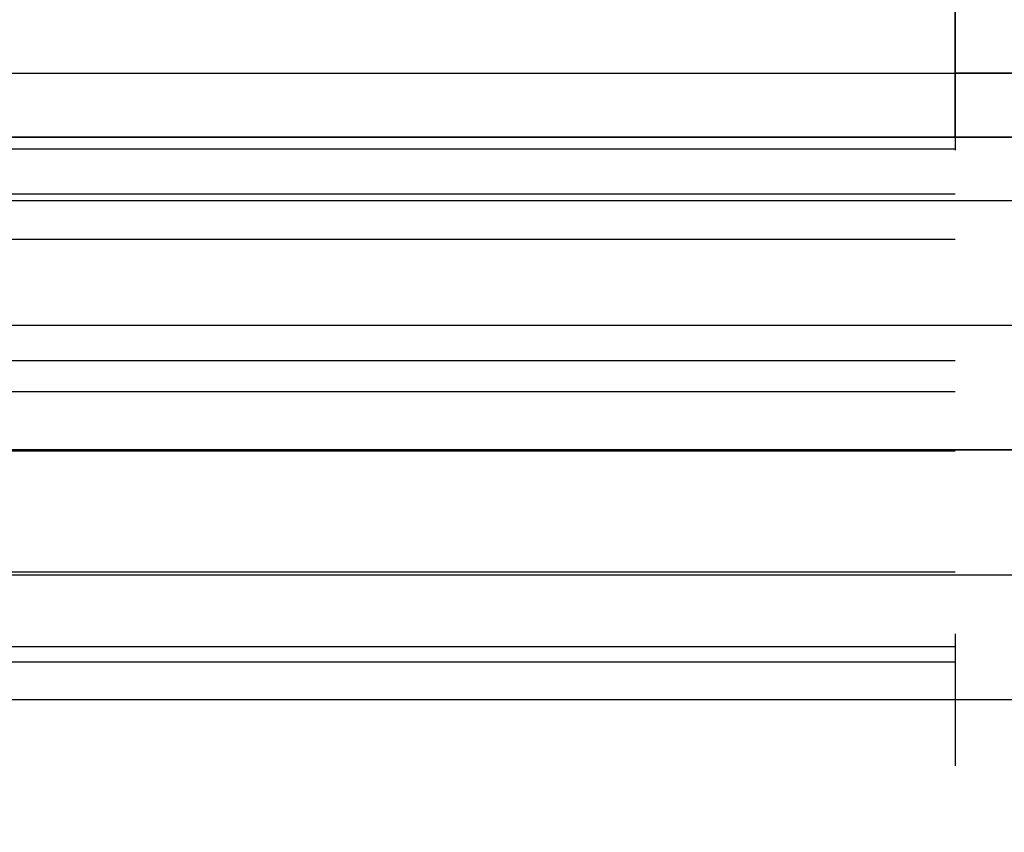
# Model space of a CAD drawing. Header units: millimetres. Extents: x -98 to 98, y -98 to 139.
# Tile 16 of 20: x 74 to 86, y 81 to 91. Entities that reach past the tile are written whole.
import ezdxf

# ---------------------------------------------------------------- set-up
doc = ezdxf.new("R2010")
doc.units = ezdxf.units.MM
doc.header["$MEASUREMENT"] = 0
doc.layers.add('Predefinito', color=5, linetype='Continuous')

# ---------------------------------------------------------------- blocks, each defined once
blk = doc.blocks.new('(#1397) Part4')
at = {"layer": 'Predefinito', "color": 9, "extrusion": (1, 0, 0)}
for points in [[(-1.500000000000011, -113.4625082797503), (-1.498032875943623, -113.595550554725), (-1.492078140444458, -113.7294052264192), (-1.482062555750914, -113.8638999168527), (-1.467922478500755, -113.9988558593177), (-1.449604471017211, -114.1340885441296), (-1.427065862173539, -114.2694084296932), (-1.400275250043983, -114.4046217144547), (-1.369212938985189, -114.5395311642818), (-1.333871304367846, -114.6739369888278), (-1.294255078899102, -114.8076377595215), (-1.250381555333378, -114.9404313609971), (-1.202280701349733, -115.0721159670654), (-1.149995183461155, -115.202491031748), (-1.093580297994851, -115.3313582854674), (-1.033103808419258, -115.4585227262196), (-0.9686456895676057, -115.5837935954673), (-0.9002977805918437, -115.7069853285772), (-0.8281633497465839, -115.8279184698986), (-0.7523565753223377, -115.9464205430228), (-0.6730019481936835, -116.0623268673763), (-0.5902336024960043, -116.175481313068), (-0.5041945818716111, -116.2857369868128), (-0.4150360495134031, -116.3929568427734), (-0.322916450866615, -116.497014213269), (-0.2280006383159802, -116.5977932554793), (-0.1304589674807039, -116.6951893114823), (-0.0304663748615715, -116.7891091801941), (0.0717985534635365, -116.8794713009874), (0.1761545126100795, -116.9662058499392), (0.2824183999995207, -117.0492547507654), (0.3904062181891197, -117.1285716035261), (0.4999339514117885, -117.2041215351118), (0.6116474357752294, -117.2764002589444), (0.726251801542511, -117.3458147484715), (0.8436444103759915, -117.4122083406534), (0.963711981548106, -117.4754288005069), (1.086330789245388, -117.5353291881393), (1.211366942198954, -117.5917687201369), (1.33867674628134, -117.6446136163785), (1.468107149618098, -117.6937379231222), (1.599496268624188, -117.739024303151), (1.73267399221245, -117.7803647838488), (1.867462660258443, -117.8176614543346), (2.003677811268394, -117.8508271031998), (2.141128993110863, -117.8797857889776), (2.279620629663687, -117.9044733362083), (2.418952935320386, -117.9248377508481), (2.558922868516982, -117.9408395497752), (2.699325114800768, -117.9524520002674), (2.839953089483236, -117.9596612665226), (2.980599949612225, -117.962466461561), (3.121059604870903, -117.9608796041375), (3.261127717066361, -117.9549254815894), (3.400602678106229, -117.9446414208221), (3.539286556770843, -117.9300769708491), (3.676986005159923, -117.9112935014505), (3.813513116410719, -117.8883637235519), (3.948686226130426, -117.8613711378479), (4.082330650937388, -117.8304094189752), (4.214279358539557, -117.7955817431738), (4.344373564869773, -117.7570000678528), (4.472463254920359, -117.7147843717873), (4.598407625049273, -117.6690618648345), (4.722075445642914, -117.6199661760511), (4.844237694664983, -117.5672357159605), (4.965624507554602, -117.5105102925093), (5.08604860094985, -117.4497882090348), (5.205320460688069, -117.3850790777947), (5.323249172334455, -117.3164041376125), (5.439643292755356, -117.2437964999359), (5.554311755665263, -117.167301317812), (5.667064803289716, -117.086975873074), (5.777714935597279, -117.0028895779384), (5.886077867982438, -116.9151238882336), (5.991973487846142, -116.8237721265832), (6.095226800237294, -116.7289392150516), (6.195668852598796, -116.63074131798), (6.293137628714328, -116.529305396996), (6.387478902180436, -116.424768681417), (6.478547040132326, -116.3172780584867), (6.566205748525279, -116.2069893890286), (6.650328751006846, -116.0940667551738), (6.730800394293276, -115.9786816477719), (6.807516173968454, -115.8610121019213), (6.880383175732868, -115.7412417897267), (6.949320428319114, -115.6195590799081), (7.014259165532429, -115.4961560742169), (7.075142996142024, -115.3712276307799), (7.131927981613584, -115.2449703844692), (7.184582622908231, -115.1175817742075), (7.233087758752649, -114.989259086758), (7.277436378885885, -114.8601985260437), (7.317633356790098, -114.7305943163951), (7.353695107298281, -114.6006378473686), (7.385649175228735, -114.4705168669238), (7.413533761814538, -114.3404147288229), (7.437559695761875, -114.2095450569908), (7.457833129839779, -114.0771006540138), (7.474248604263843, -113.9432362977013), (7.486708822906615, -113.8081149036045), (7.4951253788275, -113.671907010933), (7.499419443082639, -113.5347901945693), (7.499522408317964, -113.3969484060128), (7.495376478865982, -113.2585712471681), (7.486935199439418, -113.1198531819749), (7.474163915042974, -112.9809926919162), (7.457040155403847, -112.8421913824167), (7.435553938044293, -112.7036530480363), (7.409707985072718, -112.5655827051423), (7.379517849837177, -112.4281856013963), (7.34501195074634, -112.29166621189), (7.306231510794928, -112.1562272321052), (7.263230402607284, -112.0220685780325), (7.216074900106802, -111.8893864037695), (7.164843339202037, -111.7583721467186), (7.109625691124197, -111.629211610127), (7.050523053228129, -111.5020840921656), (6.987647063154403, -111.3771615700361), (6.921119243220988, -111.2546079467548), (6.851070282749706, -111.1345783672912), (6.77763926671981, -111.0172186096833), (6.700972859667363, -110.902664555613), (6.62122445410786, -110.7910417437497), (6.538553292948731, -110.6824650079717), (6.453123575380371, -110.5770382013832), (6.365103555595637, -110.4748540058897), (6.274664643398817, -110.3759938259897), (6.181980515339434, -110.2805277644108)], [(6.181980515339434, -110.2805277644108), (5.121320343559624, -111.3411879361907)], [(1.202081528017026, -105.3006287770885), (6.181980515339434, -110.2805277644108)], [(5.121320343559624, -111.3411879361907), (5.183109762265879, -111.4048319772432), (5.243402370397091, -111.4707387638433), (5.302082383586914, -111.5388615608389), (5.359035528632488, -111.6091460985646), (5.414149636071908, -111.6815305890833), (5.467315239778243, -111.7559457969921), (5.518426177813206, -111.8323151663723), (5.567380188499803, -111.9105550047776), (5.614079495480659, -111.9905747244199), (5.658431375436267, -112.0722771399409), (5.700348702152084, -112.1555588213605), (5.739750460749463, -112.2403105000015), (5.77656222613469, -112.3264175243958), (5.8107166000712, -112.4137603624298), (5.84215360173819, -112.5022151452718), (5.870821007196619, -112.5916542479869), (5.896674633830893, -112.6819469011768), (5.919678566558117, -112.7729598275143), (5.939805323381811, -112.8645578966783), (5.957035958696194, -112.956604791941), (5.971360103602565, -113.0489636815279), (5.982775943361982, -113.1414978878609), (5.991290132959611, -113.2340715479), (5.996917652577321, -113.3265502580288), (5.999681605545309, -113.4188016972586), (5.999612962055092, -113.510696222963), (5.996750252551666, -113.6021074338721), (5.991139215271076, -113.6929126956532), (5.982832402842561, -113.782993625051), (5.97188875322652, -113.8722365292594), (5.958373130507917, -113.9605327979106), (5.942355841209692, -114.0477792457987), (5.923766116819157, -114.1345140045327), (5.902463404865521, -114.2212613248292), (5.878422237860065, -114.3078989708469), (5.851624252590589, -114.3943017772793), (5.822058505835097, -114.4803421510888), (5.789721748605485, -114.5658906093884), (5.754618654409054, -114.6508163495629), (5.716761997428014, -114.7349878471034), (5.676172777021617, -114.8182734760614), (5.632880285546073, -114.9005421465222), (5.586922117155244, -114.9816639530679), (5.538344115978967, -115.0615108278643), (5.487200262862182, -115.1399571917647), (5.43355250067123, -115.2168805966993), (5.377470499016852, -115.2921623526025), (5.319031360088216, -115.3656881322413), (5.258319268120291, -115.4373485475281), (5.195425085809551, -115.5070396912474), (5.130445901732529, -115.5746636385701), (5.063484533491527, -115.6401289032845), (4.994648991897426, -115.7033508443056), (4.92405191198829, -115.7642520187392), (4.851809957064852, -115.8227624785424), (4.778043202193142, -115.8788200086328), (4.702874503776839, -115.9323703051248), (4.626428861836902, -115.9833670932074), (4.548832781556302, -116.0317721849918), (4.470213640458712, -116.0775554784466), (4.390699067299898, -116.1206948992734), (4.310416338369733, -116.1611762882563), (4.22949179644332, -116.1989932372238), (4.148050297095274, -116.2341468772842), (4.065605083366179, -116.2668773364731), (3.981642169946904, -116.297359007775), (3.896249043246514, -116.325502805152), (3.809519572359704, -116.3512239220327), (3.72155376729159, -116.3744423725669), (3.632457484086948, -116.3950835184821), (3.542342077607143, -116.413078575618), (3.451324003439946, -116.4283650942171), (3.35952437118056, -116.4408874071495), (3.267068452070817, -116.4505970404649), (3.174085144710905, -116.4574530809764), (3.080706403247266, -116.4614224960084), (2.987066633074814, -116.4624804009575), (2.893302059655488, -116.4606102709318), (2.799550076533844, -116.4558040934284), (2.70594857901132, -116.4480624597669), (2.612635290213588, -116.4373945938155), (2.519747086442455, -116.423818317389), (2.427419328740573, -116.4073599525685), (2.33578520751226, -116.38805416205), (2.24497510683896, -116.3659437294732), (2.155115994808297, -116.3410792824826), (2.066330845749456, -116.3135189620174), (1.978738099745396, -116.2833280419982), (1.892451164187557, -116.2505785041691), (1.807577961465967, -116.2153485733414), (1.72422052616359, -116.1777222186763), (1.642474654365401, -116.1377886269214), (1.562429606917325, -116.0956416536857), (1.484167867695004, -116.0513792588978), (1.407764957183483, -116.0051029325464), (1.333289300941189, -115.956917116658), (1.260270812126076, -115.9065504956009), (1.18827893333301, -115.8536725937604), (1.117436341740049, -115.7983066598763), (1.047865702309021, -115.7404836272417), (0.9796890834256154, -115.6802422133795), (0.9130273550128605, -115.6176289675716), (0.8479995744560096, -115.5526982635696), (0.7847223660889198, -115.4855122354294), (0.7233093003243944, -115.416140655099), (0.6638702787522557, -115.3446607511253), (0.6065109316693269, -115.2711569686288), (0.5513320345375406, -115.195720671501), (0.4984289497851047, -115.1184497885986), (0.4478911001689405, -115.0394484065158), (0.399801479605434, -114.9588263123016), (0.3542362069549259, -114.8766984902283), (0.3112641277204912, -114.7931845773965), (0.2709464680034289, -114.7084082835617), (0.233336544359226, -114.6224967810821), (0.1984795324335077, -114.5355800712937), (0.1664122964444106, -114.4477903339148), (0.1371632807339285, -114.3592612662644), (0.1107524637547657, -114.2701274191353), (0.0871913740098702, -114.1805235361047), (0.066483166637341, -114.0905839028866), (0.0486227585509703, -114.0004417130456), (0.0335970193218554, -113.9102284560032), (0.0213850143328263, -113.8200733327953), (0.0119582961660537, -113.7301027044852), (0.0052812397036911, -113.6404395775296), (0.0013114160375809, -113.5512031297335), (-1.13e-14, -113.4625082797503)], [(5.651650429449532, -110.8108578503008), (0.6717514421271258, -105.8309588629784)], [(5.121320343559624, -111.3411879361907), (0.1414213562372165, -106.3612889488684)], [(2.631370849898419, -108.8512384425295), (3.692031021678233, -107.7905782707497)], [(3.191392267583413, -117.9584363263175), (3.191392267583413, -116.4563968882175)], [(1.202081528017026, -105.3006287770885), (0.1414213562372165, -106.3612889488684)], [(-1.13e-14, -113.4625082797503), (0, -105.9625082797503)], [(-0.7500000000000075, -105.9625082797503), (-0.7500000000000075, -113.4625082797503)], [(-1.5, -105.9625082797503), (-1.500000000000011, -113.4625082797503)]]:
    blk.add_lwpolyline(points, dxfattribs=at)
at = {"layer": 'Predefinito', "color": 9}
for points in [[(85, 5.846286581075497), (85, 7.399016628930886)], [(85, 6.181980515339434), (-85, 6.181980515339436)], [(85, 5.999999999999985), (-84.99999999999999, 5.999999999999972)], [(85, 5.121320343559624), (-85, 5.121320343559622)], [(-85, 3.692031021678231), (84.99999999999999, 3.692031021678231)], [(85, 2.999999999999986), (-84.99999999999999, 2.999999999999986)], [(85, 2.999999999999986), (-84.99999999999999, 2.999999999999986)], [(-85, 2.631370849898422), (84.99999999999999, 2.631370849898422)], [(-85, 1.202081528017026), (85, 1.202081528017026)], [(85, 0.6717514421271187), (-84.99999999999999, 0.6717514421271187)], [(85, 0.1414213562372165), (-85, 0.1414213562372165)], [(85, -1.399016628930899), (85, 0.1537134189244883)], [(93.50000000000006, 0), (-93.49999999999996, 0)], [(-93.5, 0), (93.50000000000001, 0)], [(85, 0), (85, -1.5)], [(85, 0), (93.50000000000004, 0)], [(85, -1.13e-14), (-85, -6e-16)], [(85, -1.500000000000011), (85, -1.13e-14)], [(85, -1.500000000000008), (85, -7.9e-15)], [(-93.49999999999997, -0.75), (93.50000000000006, -0.75)], [(93.50000000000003, -0.75), (85, -0.75)], [(-93.5, -1.5), (93.50000000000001, -1.5)], [(85, -1.500000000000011), (-85, -1.5)], [(93.50000000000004, -1.5), (85, -1.5)]]:
    blk.add_lwpolyline(points, dxfattribs=at)
blk = doc.blocks.new('(#5823) Part6')
at = {"layer": 'Predefinito', "color": 9}
for points in [[(-95, 3), (94.99999999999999, 3)], [(-95, 1.5), (94.99999999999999, 1.5)], [(95, 2e-16), (-95, 2e-16)], [(-95, 4e-16), (95, 4e-16)], [(-95, -2e-16), (95, -2e-16)], [(95, -4e-16), (-95, -4e-16)], [(-95, -1.5), (94.99999999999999, -1.5)], [(-95, -3), (94.99999999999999, -3)]]:
    blk.add_lwpolyline(points, dxfattribs=at)
blk = doc.blocks.new('(#6308) Assem1')
at = {"layer": 'Predefinito', "extrusion": (-4.666934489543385e-15, 0.9789585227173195, -0.2040593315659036), "rotation": -179.9999999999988}
blk.add_blockref('(#5823) Part6', (-1.038e-12, 56.54935101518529, 10.21607796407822), dxfattribs=at)
at = {"layer": 'Predefinito', "extrusion": (-6.814513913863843e-17, -0.9999818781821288, -0.006020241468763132)}
blk.add_blockref('(#1397) Part4', (-1.9e-13, 50.14413840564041, 91.6016322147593), dxfattribs=at)

msp = doc.modelspace()

# ---------------------------------------------------------------- block references
at = {"layer": 'Predefinito', "extrusion": (0, -1, 0)}
msp.add_blockref('(#6308) Assem1', (0, 733.631099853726, -139.2239681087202), dxfattribs=at)

doc.saveas('drawing.dxf')
